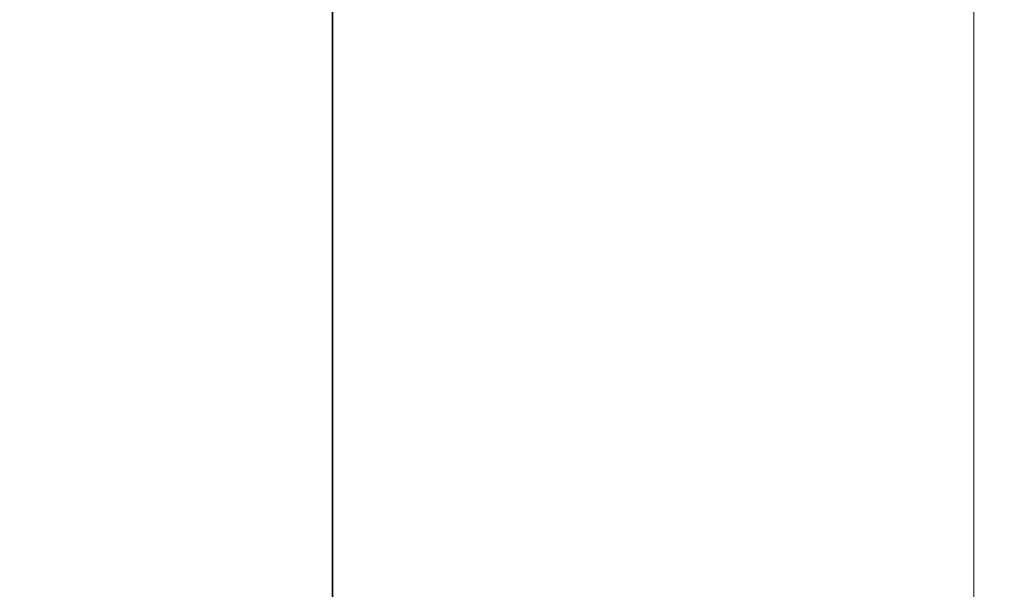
# Model space of a CAD drawing. Header units: millimetres. Extents: x 4 to 1188, y 1 to 840.
# Tile 81 of 197: x 431 to 454, y 359 to 372. Entities that reach past the tile are written whole.
import ezdxf

# ---------------------------------------------------------------- set-up
doc = ezdxf.new("R2010")
doc.units = ezdxf.units.MM
doc.layers.add('1', color=7, linetype='Continuous')
doc.styles.add('Arial Unicode MS', font='Arial Unicode MS')
doc.dimstyles.get("Standard").update_dxf_attribs({"dimtxt": 0.18, "dimasz": 0.18, "dimexe": 0.18, "dimexo": 0.0625, "dimgap": 0.09, "dimtad": 0, "dimtih": 1, "dimtoh": 1, "dimdec": 4, "dimzin": 0, "dimdsep": 46, "dimtxsty": 'Standard', "dimcen": 0.09, "dimadec": 0, "dimazin": 0, "dimtfac": 1, "dimtdec": 4, "dimtofl": 0, "dimtmove": 0, "dimatfit": 3, "dimfxl": 0, "dimtolj": 1, "dimtzin": 0, "dimarcsym": 0})

# ---------------------------------------------------------------- blocks, each defined once
blk = doc.blocks.new('_U2')
at = {"layer": '1', "color": 18, "lineweight": 35}
for p, q in [((452.201, 411.791), (436.133, 411.791)), ((438.133, 411.791), (438.133, 270.312)), ((452.844, 270.312), (436.133, 270.312))]:
    blk.add_line(p, q, dxfattribs=at)
at = {"layer": '1', "color": 18, "lineweight": 70}
for points in [[(438.133, 411.791), (438.909, 408.29), (437.357, 408.29)], [(438.133, 270.312), (437.357, 273.812), (438.909, 273.812)]]:
    blk.add_solid(points, dxfattribs=at)
at = {"layer": '1', "color": 18, "linetype": 'Continuous', "lineweight": 13, "insert": (437.378, 335.699), "char_height": 5, "attachment_point": 7, "rotation": 90, "line_spacing_factor": 1.047437, "style": 'Arial Unicode MS'}
blk.add_mtext('\\fArial Unicode MS|b0|i0;\\W1.0000;990', dxfattribs=at)

msp = doc.modelspace()

# ---------------------------------------------------------------- linework, layer by layer
at = {"layer": '1', "color": 154, "linetype": 'Continuous', "lineweight": 13}
msp.add_line((453.1293, 381.2202), (453.1293, 271.3619), dxfattribs=at)

# ---------------------------------------------------------------- dimensions: what is measured, and where the dimension line sits
at = {"layer": '1', "color": 18, "linetype": 'Continuous', "lineweight": 13}
dim = msp.add_linear_dim(base=(438.1331, 270.3119), p1=(453.2007, 411.7905), p2=(453.8436, 270.3119), angle=90, dimstyle='Standard', override={"dimtxt": 5, "dimasz": 3.5, "dimexe": 2, "dimexo": 1, "dimgap": 2.5, "dimtad": 1, "dimtih": 0, "dimtoh": 0, "dimdec": 0, "dimlfac": 7, "dimzin": 8, "dimdsep": 44, "dimlunit": 2, "dimtxsty": 'Arial Unicode MS', "dimsah": 1, "dimse1": 0, "dimse2": 0, "dimsd1": 0, "dimsd2": 0, "dimclrd": 18, "dimclre": 18, "dimclrt": 18, "dimtol": 0, "dimtm": -0.1, "dimtfac": 0.4, "dimtdec": 2, "dimtofl": 1, "dimtmove": 0, "dimtzin": 8, "dimlwd": 35, "dimlwe": 35}, dxfattribs=at)
dim.commit()
dim.dimension.update_dxf_attribs({"geometry": '_U2', "text_midpoint": (438.1331, 341.0512), "dimtype": 160})

doc.saveas('drawing.dxf')
